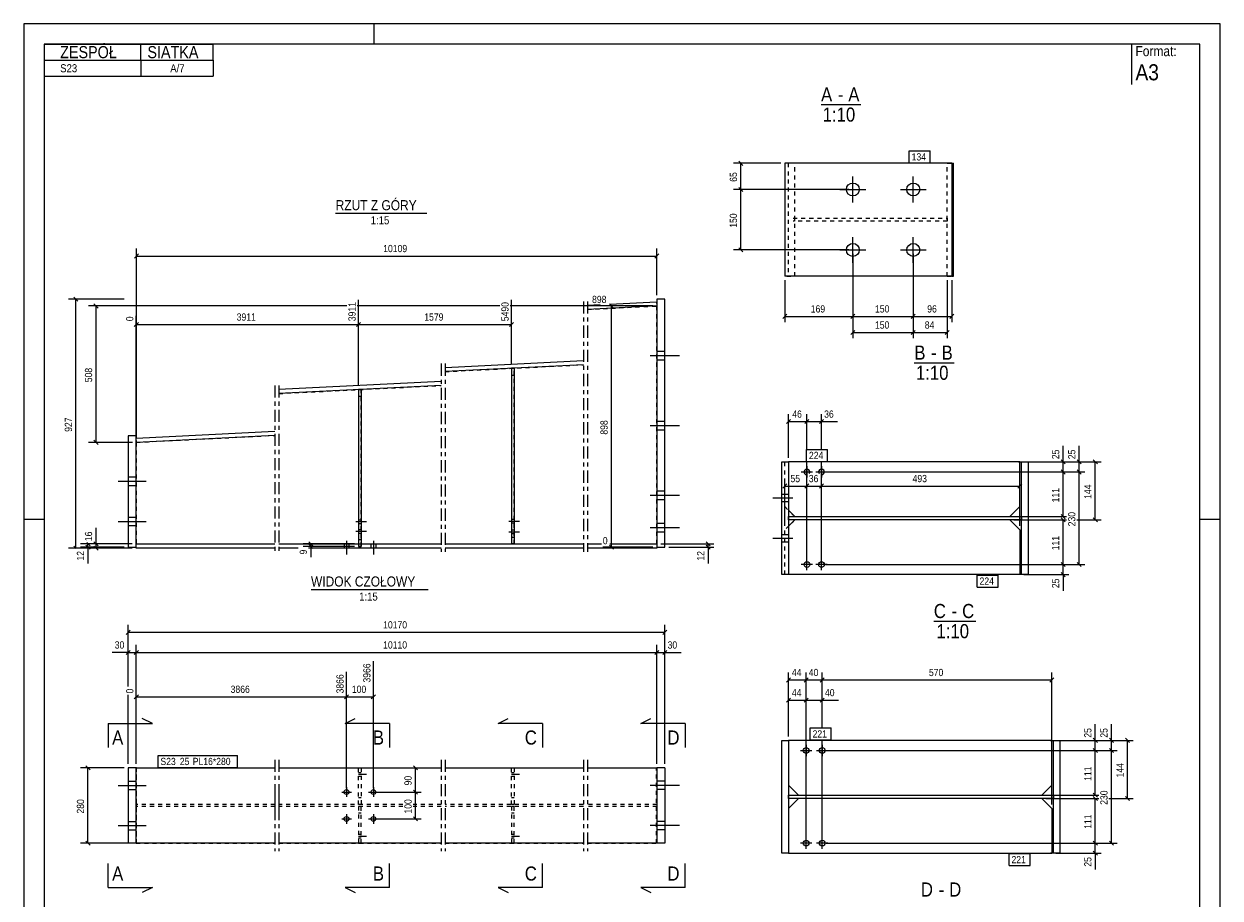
# Model space of a CAD drawing. Header units: millimetres. Extents: x 0 to 297, y 0 to 420.
# Tile 2 of 2: x 0 to 297, y 203 to 420. Entities that reach past the tile are written whole.
import ezdxf

# ---------------------------------------------------------------- set-up
doc = ezdxf.new("R2010")
doc.units = ezdxf.units.MM
for name, pattern in [('XKITLINE00', [0]), ('XKITLINE01', [4, 1, -1, 1, -1]), ('XKITLINE02', [4, 2, -2]), ('XKITLINE03', [6, 3, -1, 1, -1])]:
    doc.linetypes.add(name, pattern=pattern)
for name, color, linetype, lineweight in [('Arkusz rysunku', 3, 'Continuous', 0), ('Element', 2, 'Continuous', 0), ('Inny typ obiektu', 7, 'Continuous', 0), ('Przekrój', 7, 'Continuous', 0), ('Wymiar', 4, 'Continuous', 0), ('Znak elementu', 2, 'Continuous', 0), ('Śruba', 3, 'Continuous', 0)]:
    doc.layers.add(name, color=color, linetype=linetype, lineweight=lineweight)
doc.styles.add('ARIAL', font='ARIAL.TTF')

msp = doc.modelspace()

# ---------------------------------------------------------------- linework, layer by layer
at = {"layer": 'Arkusz rysunku', "linetype": 'XKITLINE00', "lineweight": 0}
for p, q in [((297, 420), (0, 420)), ((0, 420), (0, 0)), ((87, 415), (87, 420)), ((297, 0), (297, 420)), ((292, 415), (5, 415)), ((5, 415), (5, 5)), ((292, 5), (292, 415)), ((5, 297), (0, 297)), ((297, 297), (292, 297))]:
    msp.add_line(p, q, dxfattribs=at)
at = {"layer": 'Element', "linetype": 'XKITLINE00', "lineweight": 0}
for p, q in [((230.42, 385.4), (188.92, 385.4)), ((188.92, 385.4), (188.92, 357.4)), ((230.42, 385.4), (230.42, 357.4)), ((230.42, 385.4), (230.82, 385.4)), ((230.82, 357.4), (230.82, 385.4)), ((230.42, 357.4), (188.92, 357.4)), ((230.42, 357.4), (230.82, 357.4)), ((145.44, 350.46), (157.09, 351.04)), ((157.09, 351.04), (157.15, 349.98)), ((157.15, 351.65), (157.15, 290.11)), ((159.15, 351.65), (157.15, 351.65)), ((159.15, 290.11), (159.15, 351.65)), ((139.9, 350.18), (143.05, 350.34)), ((157.15, 349.98), (139.9, 349.11)), ((104.57, 334.75), (138.9, 336.47)), ((138.9, 335.4), (104.57, 333.68)), ((121.07, 334.51), (121.07, 290.91)), ((121.73, 334.51), (121.07, 334.51)), ((121.73, 334.51), (121.73, 290.91)), ((63.3, 329.3), (103.57, 331.32)), ((103.57, 330.25), (63.3, 328.23)), ((83.09, 329.22), (83.09, 290.31)), ((83.76, 329.22), (83.09, 329.22)), ((83.76, 329.22), (83.76, 290.31)), ((27.9, 317.2), (62.3, 318.93)), ((62.3, 317.86), (27.95, 316.13)), ((27.9, 317.78), (25.9, 317.78)), ((25.9, 317.78), (25.9, 290.11)), ((27.9, 290.11), (27.9, 317.78)), ((27.95, 316.13), (27.9, 317.2)), ((27.95, 316.13), (27.9, 316.13)), ((188.22, 311.28), (189.82, 311.28)), ((188.22, 283.28), (188.22, 311.28)), ((188.22, 311.28), (189.82, 311.28)), ((188.22, 283.28), (188.22, 311.28)), ((189.82, 311.28), (189.82, 283.28)), ((189.82, 311.28), (189.82, 283.28)), ((247.29, 311.28), (189.82, 311.28)), ((247.29, 311.28), (249.32, 311.28)), ((247.29, 300.18), (247.29, 311.28)), ((247.72, 283.28), (247.72, 311.28)), ((247.72, 311.28), (249.32, 311.28)), ((247.72, 283.28), (247.72, 311.28)), ((249.32, 311.28), (249.32, 283.28)), ((249.32, 311.28), (249.32, 283.28)), ((244.79, 297.68), (247.29, 300.18)), ((191.42, 297.68), (189.82, 299.28)), ((189.82, 297.68), (247.72, 297.68)), ((189.82, 296.88), (189.82, 297.68)), ((189.82, 297.68), (247.72, 297.68)), ((189.82, 296.88), (189.82, 297.68)), ((247.72, 297.68), (247.72, 296.88)), ((247.72, 297.68), (247.72, 296.88)), ((247.72, 296.88), (189.82, 296.88)), ((247.72, 296.88), (189.82, 296.88)), ((189.82, 295.28), (191.42, 296.88)), ((244.79, 296.88), (247.29, 294.38)), ((247.29, 294.38), (247.29, 283.28)), ((25.9, 290.11), (27.9, 290.11)), ((27.9, 289.85), (27.9, 290.91)), ((27.9, 290.91), (62.3, 290.91)), ((62.3, 289.85), (27.9, 289.85)), ((63.3, 290.91), (103.57, 290.91)), ((68.11, 289.85), (63.3, 289.85)), ((103.57, 289.85), (70.63, 289.85)), ((83.76, 290.31), (83.09, 290.31)), ((104.57, 290.91), (138.9, 290.91)), ((138.9, 289.85), (104.57, 289.85)), ((121.73, 290.91), (121.07, 290.91)), ((139.9, 290.91), (143.38, 290.91)), ((157.15, 289.85), (139.9, 289.85)), ((145.44, 290.91), (157.15, 290.91)), ((157.15, 290.91), (157.15, 289.85)), ((157.15, 290.11), (159.15, 290.11)), ((189.82, 283.28), (188.22, 283.28)), ((189.82, 283.28), (188.22, 283.28)), ((247.29, 283.28), (189.82, 283.28)), ((249.32, 283.28), (247.29, 283.28)), ((249.32, 283.28), (247.72, 283.28)), ((188.22, 242.14), (189.82, 242.14)), ((188.22, 214.14), (188.22, 242.14)), ((188.22, 242.14), (189.82, 242.14)), ((188.22, 214.14), (188.22, 242.14)), ((189.82, 242.14), (189.82, 214.14)), ((189.82, 242.14), (189.82, 214.14)), ((255.21, 242.14), (189.82, 242.14)), ((255.21, 242.14), (257.25, 242.14)), ((255.21, 231.04), (255.21, 242.14)), ((255.64, 214.14), (255.64, 242.14)), ((255.64, 242.14), (257.25, 242.14)), ((255.64, 214.14), (255.64, 242.14)), ((257.25, 242.14), (257.25, 214.14)), ((257.25, 242.14), (257.25, 214.14)), ((27.9, 235.31), (25.9, 235.31)), ((25.9, 235.31), (25.9, 216.64)), ((27.9, 216.64), (27.9, 235.31)), ((27.9, 235.31), (62.3, 235.31)), ((63.3, 235.31), (103.57, 235.31)), ((104.57, 235.31), (138.9, 235.31)), ((139.9, 235.31), (157.15, 235.31)), ((159.15, 235.31), (157.15, 235.31)), ((157.15, 235.31), (157.15, 216.64)), ((159.15, 235.31), (159.15, 216.64)), ((189.82, 231.04), (192.32, 228.54)), ((252.71, 228.54), (255.21, 231.04)), ((189.82, 228.54), (255.64, 228.54)), ((189.82, 227.74), (189.82, 228.54)), ((189.82, 228.54), (255.64, 228.54)), ((189.82, 227.74), (189.82, 228.54)), ((255.64, 227.74), (189.82, 227.74)), ((255.64, 227.74), (189.82, 227.74)), ((192.32, 227.74), (189.82, 225.24)), ((252.71, 227.74), (255.21, 225.24)), ((255.64, 228.54), (255.64, 227.74)), ((255.64, 228.54), (255.64, 227.74)), ((255.21, 225.24), (255.21, 214.14)), ((27.9, 216.64), (25.9, 216.64)), ((62.3, 216.64), (27.9, 216.64)), ((103.57, 216.64), (63.3, 216.64)), ((138.9, 216.64), (104.57, 216.64)), ((157.15, 216.64), (139.9, 216.64)), ((159.15, 216.64), (157.15, 216.64)), ((189.82, 214.14), (188.22, 214.14)), ((189.82, 214.14), (188.22, 214.14)), ((189.82, 214.14), (255.21, 214.14)), ((257.25, 214.14), (255.21, 214.14)), ((257.25, 214.14), (255.64, 214.14))]:
    msp.add_line(p, q, dxfattribs=at)
at = {"layer": 'Element', "linetype": 'XKITLINE01', "lineweight": 0}
for p, q in [((191.39, 385.4), (189.41, 385.4)), ((189.79, 385.4), (189.79, 357.4)), ((191.39, 357.4), (191.39, 385.4)), ((229.22, 385.4), (230.42, 385.4)), ((229.22, 357.4), (229.22, 385.4)), ((191.01, 371.8), (229.22, 371.8)), ((191.39, 371), (191.39, 371.8)), ((229.22, 371.8), (229.22, 371)), ((229.22, 371), (191.01, 371)), ((189.41, 357.4), (191.39, 357.4)), ((229.22, 357.4), (230.42, 357.4)), ((139.9, 349.11), (157.15, 349.98)), ((157.15, 290.91), (157.15, 349.98)), ((104.57, 333.68), (138.9, 335.4)), ((121.73, 334.51), (121.07, 334.51)), ((121.07, 334.51), (121.07, 290.91)), ((121.07, 332.84), (121.73, 332.84)), ((121.07, 332.84), (121.73, 332.84)), ((121.73, 290.91), (121.73, 334.51)), ((63.3, 328.23), (103.57, 330.25)), ((83.76, 329.22), (83.09, 329.22)), ((83.09, 329.22), (83.09, 290.31)), ((83.09, 327.56), (83.76, 327.56)), ((83.09, 327.56), (83.76, 327.56)), ((83.76, 290.31), (83.76, 329.22)), ((27.9, 316.13), (62.3, 317.86)), ((27.9, 316.13), (27.9, 290.91)), ((188.92, 300.18), (188.92, 311.28)), ((188.92, 311.28), (189.82, 311.28)), ((246.96, 311.28), (247.29, 311.28)), ((188.92, 300.18), (191.42, 297.68)), ((191.42, 297.68), (244.79, 297.68)), ((191.42, 296.88), (188.92, 294.38)), ((188.92, 283.28), (188.92, 294.38)), ((244.79, 296.88), (191.42, 296.88)), ((83.09, 291.98), (83.76, 291.98)), ((83.09, 291.98), (83.76, 291.98)), ((121.07, 292.58), (121.73, 292.58)), ((121.07, 292.58), (121.73, 292.58)), ((27.9, 290.91), (62.3, 290.91)), ((63.3, 290.91), (103.57, 290.91)), ((83.09, 290.31), (83.76, 290.31)), ((104.57, 290.91), (138.9, 290.91)), ((121.07, 290.91), (121.73, 290.91)), ((139.9, 290.91), (143.38, 290.91)), ((145.44, 290.91), (157.15, 290.91)), ((189.82, 283.28), (188.92, 283.28)), ((247.29, 283.28), (246.96, 283.28)), ((189.82, 242.14), (189.82, 231.04)), ((254.88, 242.14), (255.21, 242.14)), ((27.9, 235.31), (27.9, 216.64)), ((27.95, 235.31), (27.9, 235.31)), ((27.9, 235.31), (27.9, 216.64)), ((27.9, 235.31), (62.3, 235.31)), ((27.95, 216.64), (27.95, 235.31)), ((63.3, 235.31), (103.57, 235.31)), ((83.09, 226.24), (83.09, 235.31)), ((83.09, 235.31), (83.76, 235.31)), ((83.76, 235.31), (83.76, 226.24)), ((104.57, 235.31), (138.9, 235.31)), ((121.07, 226.24), (121.07, 235.31)), ((121.07, 235.31), (121.73, 235.31)), ((121.73, 235.31), (121.73, 226.24)), ((139.9, 235.31), (157.15, 235.31)), ((157.09, 216.64), (157.09, 235.31)), ((157.15, 235.31), (157.15, 216.64)), ((157.15, 235.31), (157.15, 216.64)), ((62.3, 226.24), (27.9, 226.24)), ((27.9, 226.24), (27.9, 225.71)), ((94.11, 226.24), (63.3, 226.24)), ((83.76, 227.91), (83.09, 227.91)), ((83.76, 226.24), (83.09, 226.24)), ((103.57, 226.24), (96.63, 226.24)), ((138.9, 226.24), (104.57, 226.24)), ((121.73, 227.91), (121.07, 227.91)), ((121.73, 226.24), (121.07, 226.24)), ((157.15, 226.24), (139.9, 226.24)), ((157.15, 226.24), (157.15, 225.71)), ((192.32, 228.54), (252.71, 228.54)), ((252.71, 227.74), (192.32, 227.74)), ((62.3, 225.71), (27.9, 225.71)), ((94.11, 225.71), (63.3, 225.71)), ((83.76, 225.71), (83.09, 225.71)), ((83.09, 225.71), (83.09, 216.64)), ((83.76, 224.04), (83.09, 224.04)), ((83.76, 216.64), (83.76, 225.71)), ((103.57, 225.71), (96.63, 225.71)), ((138.9, 225.71), (104.57, 225.71)), ((121.73, 225.71), (121.07, 225.71)), ((121.07, 225.71), (121.07, 216.64)), ((121.73, 224.04), (121.07, 224.04)), ((121.73, 216.64), (121.73, 225.71)), ((157.15, 225.71), (139.9, 225.71)), ((189.82, 225.24), (189.82, 214.14)), ((27.9, 216.64), (27.95, 216.64)), ((27.9, 216.64), (62.3, 216.64)), ((63.3, 216.64), (103.57, 216.64)), ((83.09, 216.64), (83.76, 216.64)), ((104.57, 216.64), (138.9, 216.64)), ((121.07, 216.64), (121.73, 216.64)), ((139.9, 216.64), (157.15, 216.64)), ((255.21, 214.14), (254.88, 214.14))]:
    msp.add_line(p, q, dxfattribs=at)
at = {"layer": 'Element', "linetype": 'XKITLINE03', "lineweight": 0}
for p, q in [((138.9, 351.11), (138.9, 288.91)), ((139.9, 351.11), (139.9, 288.91)), ((103.57, 335.68), (103.57, 288.91)), ((104.57, 335.68), (104.57, 288.91)), ((62.3, 330.23), (62.3, 288.91)), ((63.3, 330.23), (63.3, 288.91)), ((62.3, 237.31), (62.3, 214.64)), ((62.3, 237.31), (62.3, 214.64)), ((63.3, 237.31), (63.3, 214.64)), ((63.3, 237.31), (63.3, 214.64)), ((103.57, 237.31), (103.57, 214.64)), ((103.57, 237.31), (103.57, 214.64)), ((104.57, 237.31), (104.57, 214.64)), ((104.57, 237.31), (104.57, 214.64)), ((138.9, 237.31), (138.9, 214.64)), ((138.9, 237.31), (138.9, 214.64)), ((139.9, 237.31), (139.9, 214.64)), ((139.9, 237.31), (139.9, 214.64)), ((62.3, 228.24), (62.3, 223.7)), ((63.3, 228.24), (63.3, 223.7))]:
    msp.add_line(p, q, dxfattribs=at)
at = {"layer": 'Inny typ obiektu', "linetype": 'XKITLINE00', "lineweight": 0}
for p, q in [((5, 415), (47, 415)), ((5, 415), (5, 411)), ((29, 411), (29, 415)), ((47, 411), (47, 415)), ((275, 415), (275, 405)), ((5, 411), (47, 411)), ((5, 411), (5, 407)), ((29, 411), (29, 407)), ((47, 411), (47, 407)), ((5, 407), (47, 407)), ((197.92, 400), (207.8, 400)), ((77.4, 373), (100, 373)), ((221.08, 335.9), (230.96, 335.9)), ((71.28, 279.59), (100.36, 279.59)), ((225.92, 271.76), (236.32, 271.76))]:
    msp.add_line(p, q, dxfattribs=at)
at = {"layer": 'Przekrój', "linetype": 'XKITLINE00', "lineweight": 0}
for p, q in [((31.9, 246.35), (29.4, 247.6)), ((79.76, 246.35), (82.26, 247.6)), ((117.73, 246.35), (120.23, 247.6)), ((153.15, 246.35), (155.65, 247.6)), ((20.9, 246.35), (20.9, 240.35)), ((20.9, 246.35), (26.9, 246.35)), ((26.9, 246.35), (31.9, 246.35)), ((84.76, 246.35), (79.76, 246.35)), ((90.76, 246.35), (84.76, 246.35)), ((90.76, 246.35), (90.76, 240.35)), ((122.73, 246.35), (117.73, 246.35)), ((128.73, 246.35), (122.73, 246.35)), ((128.73, 246.35), (128.73, 240.35)), ((158.15, 246.35), (153.15, 246.35)), ((164.15, 246.35), (158.15, 246.35)), ((164.15, 246.35), (164.15, 240.35)), ((20.9, 205.59), (20.9, 211.59)), ((90.76, 205.59), (90.76, 211.59)), ((128.73, 205.59), (128.73, 211.59)), ((164.15, 205.59), (164.15, 211.59)), ((20.9, 205.59), (26.9, 205.59)), ((26.9, 205.59), (31.9, 205.59)), ((31.9, 205.59), (29.4, 204.34)), ((79.76, 205.59), (82.26, 204.34)), ((84.76, 205.59), (79.76, 205.59)), ((90.76, 205.59), (84.76, 205.59)), ((117.73, 205.59), (120.23, 204.34)), ((122.73, 205.59), (117.73, 205.59)), ((128.73, 205.59), (122.73, 205.59)), ((153.15, 205.59), (155.65, 204.34)), ((158.15, 205.59), (153.15, 205.59)), ((164.15, 205.59), (158.15, 205.59))]:
    msp.add_line(p, q, dxfattribs=at)
at = {"layer": 'Wymiar', "linetype": 'XKITLINE00', "lineweight": 0}
for p, q in [((187.92, 385.4), (176.16, 385.4)), ((177.51, 385.91), (178.53, 384.89)), ((178.02, 378.9), (178.02, 385.4)), ((204.82, 378.9), (176.16, 378.9)), ((204.82, 378.9), (176.16, 378.9)), ((177.51, 379.41), (178.53, 378.39)), ((177.51, 379.41), (178.53, 378.39)), ((178.02, 363.9), (178.02, 378.9)), ((28.46, 362.89), (27.44, 361.87)), ((27.95, 317.13), (27.95, 364.24)), ((27.95, 362.38), (157.15, 362.38)), ((157.66, 362.89), (156.64, 361.87)), ((157.15, 352.65), (157.15, 364.24)), ((204.82, 363.9), (176.16, 363.9)), ((177.51, 364.41), (178.53, 363.39)), ((205.82, 362.9), (205.82, 341.96)), ((205.82, 362.9), (205.82, 345.96)), ((205.82, 362.9), (205.82, 345.96)), ((220.82, 362.9), (220.82, 341.96)), ((220.82, 362.9), (220.82, 341.96)), ((220.82, 362.9), (220.82, 345.96)), ((220.82, 362.9), (220.82, 345.96)), ((188.92, 356.4), (188.92, 345.96)), ((229.22, 356.4), (229.22, 341.96)), ((230.42, 356.4), (230.42, 345.96)), ((24.9, 351.65), (11.04, 351.65)), ((12.39, 352.15), (13.41, 351.14)), ((12.9, 289.85), (12.9, 351.65)), ((17.39, 350.49), (18.41, 349.47)), ((83.09, 330.22), (83.09, 351.54)), ((83.09, 330.22), (83.09, 351.54)), ((121.07, 335.51), (121.07, 351.54)), ((145.39, 350.49), (146.41, 349.47)), ((80.21, 349.98), (16.04, 349.98)), ((17.9, 316.13), (17.9, 349.98)), ((27.9, 291.91), (27.9, 347.54)), ((118.19, 349.98), (82.73, 349.98)), ((156.15, 349.98), (120.71, 349.98)), ((156.15, 349.98), (141.07, 349.98)), ((145.9, 290.11), (145.9, 349.98)), ((189.43, 347.91), (188.41, 346.89)), ((206.33, 347.91), (205.31, 346.89)), ((206.33, 347.91), (205.31, 346.89)), ((221.33, 347.91), (220.31, 346.89)), ((221.33, 347.91), (220.31, 346.89)), ((230.93, 347.91), (229.91, 346.89)), ((28.41, 345.89), (27.39, 344.87)), ((27.9, 345.38), (83.09, 345.38)), ((83.6, 345.89), (82.58, 344.87)), ((83.6, 345.89), (82.58, 344.87)), ((83.09, 345.38), (121.07, 345.38)), ((121.58, 345.89), (120.56, 344.87)), ((188.92, 347.4), (205.82, 347.4)), ((205.82, 347.4), (220.82, 347.4)), ((220.82, 347.4), (230.42, 347.4)), ((206.33, 343.91), (205.31, 342.89)), ((205.82, 343.4), (220.82, 343.4)), ((221.33, 343.91), (220.31, 342.89)), ((221.33, 343.91), (220.31, 342.89)), ((220.82, 343.4), (229.22, 343.4)), ((229.73, 343.91), (228.71, 342.89)), ((190.33, 321.79), (189.31, 320.77)), ((189.82, 312.28), (189.82, 323.14)), ((189.82, 321.28), (194.42, 321.28)), ((194.93, 321.79), (193.91, 320.77)), ((194.93, 321.79), (193.91, 320.77)), ((194.42, 314.38), (194.42, 323.14)), ((194.42, 314.38), (194.42, 323.14)), ((194.42, 321.28), (198.02, 321.28)), ((198.53, 321.79), (197.51, 320.77)), ((198.02, 314.38), (198.02, 323.14)), ((198.02, 321.28), (202.04, 321.28)), ((198.02, 321.28), (202.04, 321.28)), ((26.95, 316.13), (16.04, 316.13)), ((17.39, 316.64), (18.41, 315.62)), ((258.02, 311.28), (258.02, 315.3)), ((258.02, 311.28), (258.02, 315.3)), ((262.02, 311.28), (262.02, 315.3)), ((262.02, 311.28), (262.02, 315.3)), ((194.42, 286.78), (194.42, 311.38)), ((194.42, 286.78), (194.42, 311.38)), ((198.02, 286.78), (198.02, 311.38)), ((248.29, 311.28), (267.46, 311.28)), ((248.29, 311.28), (263.46, 311.28)), ((248.29, 311.28), (259.46, 311.28)), ((257.51, 311.79), (258.53, 310.77)), ((257.51, 309.29), (258.53, 308.27)), ((257.51, 309.29), (258.53, 308.27)), ((258.02, 308.78), (258.02, 311.28)), ((261.51, 311.79), (262.53, 310.77)), ((261.51, 309.29), (262.53, 308.27)), ((261.51, 309.29), (262.53, 308.27)), ((262.02, 308.78), (262.02, 311.28)), ((265.51, 311.79), (266.53, 310.77)), ((266.02, 296.88), (266.02, 311.28)), ((188.92, 295.38), (188.92, 307.14)), ((194.42, 286.78), (194.42, 307.14)), ((194.42, 286.78), (194.42, 307.14)), ((198.02, 286.78), (198.02, 307.14)), ((198.02, 286.78), (198.02, 307.14)), ((199.02, 308.78), (263.46, 308.78)), ((199.02, 308.78), (263.46, 308.78)), ((199.02, 308.78), (259.46, 308.78)), ((199.02, 308.78), (259.46, 308.78)), ((247.29, 295.38), (247.29, 307.14)), ((258.02, 297.68), (258.02, 308.78)), ((262.02, 285.78), (262.02, 308.78)), ((189.43, 305.79), (188.41, 304.77)), ((188.92, 305.28), (194.42, 305.28)), ((194.93, 305.79), (193.91, 304.77)), ((194.93, 305.79), (193.91, 304.77)), ((194.42, 305.28), (198.02, 305.28)), ((198.53, 305.79), (197.51, 304.77)), ((198.53, 305.79), (197.51, 304.77)), ((198.02, 305.28), (247.29, 305.28)), ((247.8, 305.79), (246.78, 304.77)), ((245.79, 297.68), (258.9, 297.68)), ((257.51, 298.19), (258.53, 297.17)), ((257.51, 297.39), (258.53, 296.37)), ((265.51, 297.39), (266.53, 296.37)), ((17.9, 290.91), (17.9, 294.93)), ((17.9, 290.91), (17.9, 294.93)), ((245.79, 296.88), (258.9, 296.88)), ((245.79, 296.88), (258.9, 296.88)), ((258.02, 285.78), (258.02, 296.88)), ((261.42, 296.88), (267.46, 296.88)), ((15.59, 291.23), (16.41, 290.4)), ((17.39, 291.42), (18.41, 290.4)), ((70.72, 291.42), (71.74, 290.4)), ((169.39, 291.42), (170.41, 290.4)), ((24.9, 289.85), (11.04, 289.85)), ((12.39, 290.36), (12.95, 289.8)), ((26.9, 290.91), (14.04, 290.91)), ((24.9, 290.11), (14.04, 290.11)), ((15.39, 290.62), (16.41, 289.6)), ((15.9, 290.11), (15.9, 290.91)), ((15.9, 290.11), (15.9, 286.09)), ((15.9, 290.11), (15.9, 286.09)), ((26.9, 290.91), (16.04, 290.91)), ((26.9, 289.85), (16.04, 289.85)), ((17.39, 290.36), (18.41, 289.34)), ((17.9, 289.85), (17.9, 290.91)), ((82.09, 290.91), (69.37, 290.91)), ((82.09, 290.31), (69.37, 290.31)), ((70.72, 290.82), (71.74, 289.8)), ((71.23, 290.31), (71.23, 290.91)), ((71.23, 290.31), (71.23, 287.63)), ((71.23, 290.31), (71.23, 287.63)), ((156.15, 290.11), (143.74, 290.11)), ((145.39, 290.62), (146.41, 289.6)), ((158.15, 290.91), (171.34, 290.91)), ((160.15, 290.11), (171.34, 290.11)), ((169.39, 290.62), (170.41, 289.6)), ((169.9, 290.11), (169.9, 290.91)), ((169.9, 290.11), (169.9, 286.09)), ((169.9, 290.11), (169.9, 286.09)), ((199.02, 285.78), (263.46, 285.78)), ((199.02, 285.78), (259.46, 285.78)), ((199.02, 285.78), (259.46, 285.78)), ((257.51, 286.29), (258.53, 285.27)), ((257.51, 286.29), (258.53, 285.27)), ((258.02, 283.28), (258.02, 285.78)), ((261.51, 286.29), (262.53, 285.27)), ((248.29, 283.28), (259.46, 283.28)), ((257.51, 283.79), (258.53, 282.77)), ((258.02, 283.28), (258.02, 279.26)), ((258.02, 283.28), (258.02, 279.26)), ((25.9, 255.49), (25.9, 270.83)), ((159.15, 236.31), (159.15, 270.83)), ((26.41, 269.48), (25.39, 268.46)), ((25.9, 268.97), (159.15, 268.97)), ((159.66, 269.48), (158.64, 268.46)), ((26.41, 264.48), (25.39, 263.46)), ((25.9, 255.49), (25.9, 265.83)), ((28.41, 264.48), (27.39, 263.46)), ((28.41, 264.48), (27.39, 263.46)), ((27.9, 236.31), (27.9, 265.83)), ((27.9, 236.31), (27.9, 265.83)), ((157.66, 264.48), (156.64, 263.46)), ((157.66, 264.48), (156.64, 263.46)), ((157.15, 236.31), (157.15, 265.83)), ((157.15, 236.31), (157.15, 265.83)), ((159.66, 264.48), (158.64, 263.46)), ((159.15, 236.31), (159.15, 265.83)), ((25.9, 263.97), (21.88, 263.97)), ((25.9, 263.97), (21.88, 263.97)), ((25.9, 263.97), (27.9, 263.97)), ((27.9, 263.97), (157.15, 263.97)), ((86.77, 230.31), (86.77, 261.83)), ((157.15, 263.97), (159.15, 263.97)), ((159.15, 263.97), (163.17, 263.97)), ((159.15, 263.97), (163.17, 263.97)), ((80.1, 230.31), (80.1, 259.13)), ((80.1, 230.31), (80.1, 259.13)), ((189.82, 243.14), (189.82, 259)), ((194.22, 217.64), (194.22, 259)), ((194.22, 217.64), (194.22, 259)), ((198.22, 245.24), (198.22, 259)), ((198.22, 245.24), (198.22, 259)), ((255.21, 226.24), (255.21, 259)), ((190.33, 257.65), (189.31, 256.63)), ((189.82, 257.14), (194.22, 257.14)), ((194.73, 257.65), (193.71, 256.63)), ((194.73, 257.65), (193.71, 256.63)), ((194.22, 257.14), (198.22, 257.14)), ((198.73, 257.65), (197.71, 256.63)), ((198.73, 257.65), (197.71, 256.63)), ((198.22, 257.14), (255.21, 257.14)), ((255.72, 257.65), (254.7, 256.63)), ((25.9, 236.31), (25.9, 253.43)), ((25.9, 236.31), (25.9, 253.43)), ((28.41, 253.48), (27.39, 252.46)), ((27.9, 236.31), (27.9, 255.13)), ((27.9, 252.97), (80.1, 252.97)), ((80.61, 253.48), (79.59, 252.46)), ((80.61, 253.48), (79.59, 252.46)), ((80.1, 252.97), (86.77, 252.97)), ((87.28, 253.48), (86.26, 252.46)), ((190.33, 252.65), (189.31, 251.63)), ((189.82, 243.14), (189.82, 254)), ((194.73, 252.65), (193.71, 251.63)), ((194.73, 252.65), (193.71, 251.63)), ((194.22, 217.64), (194.22, 254)), ((194.22, 217.64), (194.22, 254)), ((198.73, 252.65), (197.71, 251.63)), ((198.22, 245.24), (198.22, 254)), ((189.82, 252.14), (194.22, 252.14)), ((194.22, 252.14), (198.22, 252.14)), ((198.22, 252.14), (202.24, 252.14)), ((198.22, 252.14), (202.24, 252.14)), ((266.02, 242.14), (266.02, 246.16)), ((266.02, 242.14), (266.02, 246.16)), ((270.02, 242.14), (270.02, 246.16)), ((270.02, 242.14), (270.02, 246.16)), ((198.22, 217.64), (198.22, 242.24)), ((198.22, 217.64), (198.22, 242.24)), ((198.22, 217.64), (198.22, 242.24)), ((256.21, 242.14), (275.46, 242.14)), ((256.21, 242.14), (271.46, 242.14)), ((256.21, 242.14), (267.46, 242.14)), ((265.51, 242.65), (266.53, 241.63)), ((266.02, 239.64), (266.02, 242.14)), ((269.51, 242.65), (270.53, 241.63)), ((270.02, 239.64), (270.02, 242.14)), ((273.51, 242.65), (274.53, 241.63)), ((274.02, 227.74), (274.02, 242.14)), ((199.22, 239.64), (271.46, 239.64)), ((199.22, 239.64), (271.46, 239.64)), ((199.22, 239.64), (267.46, 239.64)), ((199.22, 239.64), (267.46, 239.64)), ((265.51, 240.15), (266.53, 239.13)), ((265.51, 240.15), (266.53, 239.13)), ((266.02, 228.54), (266.02, 239.64)), ((269.51, 240.15), (270.53, 239.13)), ((269.51, 240.15), (270.53, 239.13)), ((270.02, 216.64), (270.02, 239.64)), ((24.9, 235.31), (14.04, 235.31)), ((15.39, 235.81), (16.41, 234.8)), ((15.9, 216.64), (15.9, 235.31)), ((87.77, 235.31), (98.67, 235.31)), ((96.72, 235.81), (97.74, 234.8)), ((97.23, 229.31), (97.23, 235.31)), ((87.77, 229.31), (98.67, 229.31)), ((87.77, 229.31), (98.67, 229.31)), ((96.72, 229.81), (97.74, 228.8)), ((96.72, 229.81), (97.74, 228.8)), ((97.23, 222.64), (97.23, 229.31)), ((265.51, 229.05), (266.53, 228.03)), ((253.71, 228.54), (266.9, 228.54)), ((253.71, 227.74), (266.9, 227.74)), ((253.71, 227.74), (266.9, 227.74)), ((265.51, 228.25), (266.53, 227.23)), ((266.02, 216.64), (266.02, 227.74)), ((269.42, 227.74), (275.46, 227.74)), ((273.51, 228.25), (274.53, 227.23)), ((96.72, 223.15), (97.74, 222.13)), ((87.77, 222.64), (98.67, 222.64)), ((15.39, 217.15), (16.41, 216.13)), ((265.51, 217.15), (266.53, 216.13)), ((265.51, 217.15), (266.53, 216.13)), ((269.51, 217.15), (270.53, 216.13)), ((26.9, 216.64), (14.04, 216.64)), ((199.22, 216.64), (271.46, 216.64)), ((199.22, 216.64), (267.46, 216.64)), ((199.22, 216.64), (267.46, 216.64)), ((256.21, 214.14), (267.46, 214.14)), ((265.51, 214.65), (266.53, 213.63)), ((266.02, 214.14), (266.02, 216.64)), ((266.02, 214.14), (266.02, 210.12)), ((266.02, 214.14), (266.02, 210.12))]:
    msp.add_line(p, q, dxfattribs=at)
at = {"layer": 'Znak elementu', "linetype": 'XKITLINE00', "lineweight": 0}
for p, q in [((219.82, 388.5), (225.02, 388.5)), ((219.82, 385.5), (219.82, 388.5)), ((225.02, 385.5), (225.02, 388.5)), ((219.82, 385.5), (225.02, 385.5)), ((194.32, 314.38), (199.53, 314.38)), ((194.32, 311.38), (194.32, 314.38)), ((199.53, 311.38), (199.53, 314.38)), ((194.32, 311.38), (199.53, 311.38)), ((236.68, 283.18), (241.89, 283.18)), ((236.68, 280.18), (236.68, 283.18)), ((241.89, 280.18), (241.89, 283.18)), ((236.68, 280.18), (241.89, 280.18)), ((195.22, 245.24), (200.43, 245.24)), ((195.22, 242.24), (195.22, 245.24)), ((200.43, 242.24), (200.43, 245.24)), ((195.22, 242.24), (200.43, 242.24)), ((33.3, 238.41), (53.07, 238.41)), ((33.3, 235.41), (33.3, 238.41)), ((53.07, 235.41), (53.07, 238.41)), ((33.3, 235.41), (53.07, 235.41)), ((244.61, 214.04), (249.81, 214.04)), ((244.61, 211.04), (244.61, 214.04)), ((249.81, 211.04), (249.81, 214.04)), ((244.61, 211.04), (249.81, 211.04))]:
    msp.add_line(p, q, dxfattribs=at)
at = {"layer": 'Śruba', "linetype": 'XKITLINE00', "lineweight": 0}
for p, q in [((205.82, 375.7), (205.82, 382.1)), ((220.82, 375.7), (220.82, 382.1)), ((202.62, 378.9), (209.02, 378.9)), ((217.62, 378.9), (224.02, 378.9)), ((205.82, 360.7), (205.82, 367.1)), ((220.82, 360.7), (220.82, 367.1)), ((202.62, 363.9), (209.02, 363.9)), ((217.62, 363.9), (224.02, 363.9)), ((159.15, 338.65), (157.15, 338.65)), ((159.15, 338.65), (157.15, 338.65)), ((162.81, 337.58), (155.48, 337.58)), ((162.81, 337.58), (155.48, 337.58)), ((159.15, 336.51), (157.15, 336.51)), ((159.15, 336.51), (157.15, 336.51)), ((159.15, 321.31), (157.15, 321.31)), ((159.15, 321.31), (157.15, 321.31)), ((162.81, 320.25), (155.48, 320.25)), ((162.81, 320.25), (155.48, 320.25)), ((159.15, 319.18), (157.15, 319.18)), ((159.15, 319.18), (157.15, 319.18)), ((194.42, 310.18), (194.42, 307.38)), ((198.02, 310.18), (198.02, 307.38)), ((23.43, 306.51), (30.37, 306.51)), ((23.43, 306.51), (30.37, 306.51)), ((25.9, 307.58), (27.9, 307.58)), ((25.9, 307.58), (27.9, 307.58)), ((193.02, 308.78), (195.82, 308.78)), ((196.62, 308.78), (199.42, 308.78)), ((25.9, 305.45), (27.9, 305.45)), ((25.9, 305.45), (27.9, 305.45)), ((159.15, 303.98), (157.15, 303.98)), ((159.15, 303.98), (157.15, 303.98)), ((189.82, 303.18), (188.22, 303.18)), ((189.82, 303.18), (188.22, 303.18)), ((162.81, 302.91), (155.48, 302.91)), ((162.81, 302.91), (155.48, 302.91)), ((159.15, 301.85), (157.15, 301.85)), ((159.15, 301.85), (157.15, 301.85)), ((190.92, 302.28), (185.92, 302.28)), ((190.92, 302.28), (185.92, 302.28)), ((189.82, 301.38), (188.22, 301.38)), ((189.82, 301.38), (188.22, 301.38)), ((25.9, 297.58), (27.9, 297.58)), ((25.9, 297.58), (27.9, 297.58)), ((23.43, 296.51), (30.37, 296.51)), ((23.43, 296.51), (30.37, 296.51)), ((25.9, 295.45), (27.9, 295.45)), ((25.9, 295.45), (27.9, 295.45)), ((85.09, 296.38), (82.42, 296.38)), ((83.76, 296.85), (83.09, 296.85)), ((83.76, 295.91), (83.09, 295.91)), ((83.76, 294.45), (83.09, 294.45)), ((123.07, 296.51), (120.4, 296.51)), ((121.73, 296.98), (121.07, 296.98)), ((121.73, 296.05), (121.07, 296.05)), ((121.73, 294.31), (121.07, 294.31)), ((162.81, 294.91), (155.48, 294.91)), ((162.81, 294.91), (155.48, 294.91)), ((159.15, 295.98), (157.15, 295.98)), ((159.15, 295.98), (157.15, 295.98)), ((80.1, 291.65), (80.1, 288.31)), ((80.1, 291.65), (80.1, 288.31)), ((85.09, 293.98), (82.42, 293.98)), ((83.76, 293.51), (83.09, 293.51)), ((86.77, 291.65), (86.77, 288.31)), ((86.77, 291.65), (86.77, 288.31)), ((123.07, 293.85), (120.4, 293.85)), ((121.73, 293.38), (121.07, 293.38)), ((159.15, 293.85), (157.15, 293.85)), ((159.15, 293.85), (157.15, 293.85)), ((190.92, 292.28), (185.92, 292.28)), ((190.92, 292.28), (185.92, 292.28)), ((189.82, 293.18), (188.22, 293.18)), ((189.82, 293.18), (188.22, 293.18)), ((189.82, 291.38), (188.22, 291.38)), ((189.82, 291.38), (188.22, 291.38)), ((79.5, 290.91), (79.5, 289.85)), ((79.5, 290.91), (79.5, 289.85)), ((80.7, 290.91), (80.7, 289.85)), ((80.7, 290.91), (80.7, 289.85)), ((86.17, 290.91), (86.17, 289.85)), ((86.17, 290.91), (86.17, 289.85)), ((87.37, 290.91), (87.37, 289.85)), ((87.37, 290.91), (87.37, 289.85)), ((195.82, 285.78), (193.02, 285.78)), ((194.42, 284.38), (194.42, 287.18)), ((199.42, 285.78), (196.62, 285.78)), ((198.02, 284.38), (198.02, 287.18)), ((194.22, 241.04), (194.22, 238.24)), ((198.22, 241.04), (198.22, 238.24)), ((192.82, 239.64), (195.62, 239.64)), ((196.82, 239.64), (199.62, 239.64)), ((25.9, 232.04), (27.9, 232.04)), ((25.9, 232.04), (27.9, 232.04)), ((159.15, 232.04), (157.15, 232.04)), ((159.15, 232.04), (157.15, 232.04)), ((159.15, 232.04), (157.15, 232.04)), ((159.15, 232.04), (157.15, 232.04)), ((23.43, 230.97), (30.37, 230.97)), ((23.43, 230.97), (30.37, 230.97)), ((25.9, 229.91), (27.9, 229.91)), ((25.9, 229.91), (27.9, 229.91)), ((78.9, 229.31), (81.3, 229.31)), ((80.1, 230.51), (80.1, 228.11)), ((85.57, 229.31), (87.97, 229.31)), ((86.77, 230.51), (86.77, 228.11)), ((162.81, 230.97), (155.48, 230.97)), ((162.81, 230.97), (155.48, 230.97)), ((162.81, 230.97), (155.48, 230.97)), ((162.81, 230.97), (155.48, 230.97)), ((159.15, 229.91), (157.15, 229.91)), ((159.15, 229.91), (157.15, 229.91)), ((159.15, 229.91), (157.15, 229.91)), ((159.15, 229.91), (157.15, 229.91)), ((80.1, 223.84), (80.1, 221.44)), ((86.77, 223.84), (86.77, 221.44)), ((23.43, 220.97), (30.37, 220.97)), ((23.43, 220.97), (30.37, 220.97)), ((25.9, 222.04), (27.9, 222.04)), ((25.9, 222.04), (27.9, 222.04)), ((25.9, 219.91), (27.9, 219.91)), ((25.9, 219.91), (27.9, 219.91)), ((78.9, 222.64), (81.3, 222.64)), ((85.57, 222.64), (87.97, 222.64)), ((162.81, 220.97), (155.48, 220.97)), ((162.81, 220.97), (155.48, 220.97)), ((162.81, 220.97), (155.48, 220.97)), ((162.81, 220.97), (155.48, 220.97)), ((159.15, 222.04), (157.15, 222.04)), ((159.15, 222.04), (157.15, 222.04)), ((159.15, 222.04), (157.15, 222.04)), ((159.15, 222.04), (157.15, 222.04)), ((159.15, 219.91), (157.15, 219.91)), ((159.15, 219.91), (157.15, 219.91)), ((159.15, 219.91), (157.15, 219.91)), ((159.15, 219.91), (157.15, 219.91)), ((194.22, 215.24), (194.22, 218.04)), ((198.22, 215.24), (198.22, 218.04)), ((195.62, 216.64), (192.82, 216.64)), ((199.62, 216.64), (196.82, 216.64))]:
    msp.add_line(p, q, dxfattribs=at)
at = {"layer": 'Śruba', "linetype": 'XKITLINE02', "lineweight": 0}
for p, q in [((85.09, 296.38), (82.42, 296.38)), ((83.76, 296.85), (83.09, 296.85)), ((83.76, 295.91), (83.09, 295.91)), ((83.76, 294.45), (83.09, 294.45)), ((123.07, 296.51), (120.4, 296.51)), ((121.73, 296.98), (121.07, 296.98)), ((121.73, 296.05), (121.07, 296.05)), ((121.73, 294.31), (121.07, 294.31)), ((85.09, 293.98), (82.42, 293.98)), ((83.76, 293.51), (83.09, 293.51)), ((123.07, 293.85), (120.4, 293.85)), ((121.73, 293.38), (121.07, 293.38)), ((85.09, 233.64), (82.42, 233.64)), ((85.09, 233.64), (82.42, 233.64)), ((83.76, 234.11), (83.09, 234.11)), ((83.76, 234.11), (83.09, 234.11)), ((83.76, 233.17), (83.09, 233.17)), ((83.76, 233.17), (83.09, 233.17)), ((123.07, 233.64), (120.4, 233.64)), ((123.07, 233.64), (120.4, 233.64)), ((121.73, 234.11), (121.07, 234.11)), ((121.73, 234.11), (121.07, 234.11)), ((121.73, 233.17), (121.07, 233.17)), ((121.73, 233.17), (121.07, 233.17)), ((85.09, 218.31), (82.42, 218.31)), ((85.09, 218.31), (82.42, 218.31)), ((83.76, 218.77), (83.09, 218.77)), ((83.76, 218.77), (83.09, 218.77)), ((83.76, 217.84), (83.09, 217.84)), ((83.76, 217.84), (83.09, 217.84)), ((123.07, 218.31), (120.4, 218.31)), ((123.07, 218.31), (120.4, 218.31)), ((121.73, 218.77), (121.07, 218.77)), ((121.73, 218.77), (121.07, 218.77)), ((121.73, 217.84), (121.07, 217.84)), ((121.73, 217.84), (121.07, 217.84))]:
    msp.add_line(p, q, dxfattribs=at)
at = {"layer": 'Śruba', "linetype": 'XKITLINE00', "lineweight": 0}
for centre, radius in [((205.82, 378.9), 1.6), ((220.82, 378.9), 1.6), ((205.82, 363.9), 1.6), ((220.82, 363.9), 1.6), ((194.42, 285.78), 0.7), ((198.02, 285.78), 0.7), ((194.22, 239.64), 0.7), ((198.22, 239.64), 0.7), ((80.1, 229.31), 0.6), ((86.77, 229.31), 0.6), ((80.1, 222.64), 0.6), ((86.77, 222.64), 0.6), ((194.22, 216.64), 0.7), ((198.22, 216.64), 0.7)]:
    msp.add_circle(centre, radius, dxfattribs=at)
for centre, start, end in [((194.42, 308.78), 327.1122, 278.6227), ((198.02, 308.78), 261.3773, 212.8878)]:
    msp.add_arc(centre, 0.7, start, end, dxfattribs=at)

# ---------------------------------------------------------------- texts
at = {"layer": 'Inny typ obiektu', "style": 'ARIAL', "width": 0.85}
for s, height, p in [('ZESPÓŁ', 3, (9, 411.5)), ('SIATKA', 3, (30.66, 411.5)), ('Format:', 2.5, (276, 412)), ('S23', 2, (9, 408)), ('A/7', 2, (36.33, 408)), ('A3', 4, (276, 406)), ('A', 3.5, (197.92, 400.75)), ('A', 3.5, (204.69, 400.75)), ('-', 3.5, (202.08, 400.75)), ('1:10', 3.5, (198.32, 395.75)), ('RZUT Z GÓRY', 2.5, (77.4, 373.75)), ('1:15', 2, (86.1, 370.25)), ('B', 3.5, (221.08, 336.65)), ('B', 3.5, (227.85, 336.65)), ('-', 3.5, (225.24, 336.65)), ('1:10', 3.5, (221.48, 331.65)), ('WIDOK CZOŁOWY', 2.5, (71.28, 280.34)), ('1:15', 2, (83.23, 276.84)), ('C', 3.5, (225.92, 272.51)), ('-', 3.5, (230.34, 272.51)), ('C', 3.5, (232.95, 272.51)), ('1:10', 3.5, (226.58, 267.51)), ('D', 3.5, (222.71, 203.37)), ('D', 3.5, (229.74, 203.37)), ('-', 3.5, (227.13, 203.37))]:
    msp.add_text(s, height=height, dxfattribs=at).set_placement(p)
at = {"layer": 'Przekrój', "style": 'ARIAL', "width": 0.85}
for s, p in [('A', (21.9, 241.1)), ('B', (86.64, 241.1)), ('C', (124.36, 241.1)), ('D', (159.78, 241.1)), ('C', (124.36, 207.34)), ('A', (21.9, 207.34)), ('B', (86.64, 207.34)), ('D', (159.78, 207.34))]:
    msp.add_text(s, height=3.5, dxfattribs=at).set_placement(p)
at = {"layer": 'Wymiar', "style": 'ARIAL', "width": 0.85}
for s, p in [('65', (177.06, 380.81)), ('150', (177.06, 369.4)), ('3911', (82.37, 346.2)), ('5490', (120.35, 346.2)), ('0', (27.18, 346.2)), ('508', (16.94, 331.05)), ('927', (11.94, 318.74)), ('898', (144.94, 318.04)), ('25', (257.06, 311.95)), ('25', (261.06, 311.95)), ('111', (257.06, 301.23)), ('144', (265.06, 302.08)), ('230', (261.06, 295.28)), ('16', (16.94, 291.59)), ('111', (257.06, 289.33)), ('12', (14.94, 286.77)), ('9', (70.27, 288.3)), ('12', (168.94, 286.77)), ('25', (257.06, 279.93)), ('3966', (86.05, 256.49)), ('3866', (79.38, 253.79)), ('0', (27.18, 253.79)), ('25', (265.06, 242.81)), ('25', (269.06, 242.81)), ('111', (265.06, 232.09)), ('144', (273.06, 232.94)), ('90', (96.27, 230.97)), ('230', (269.06, 226.14)), ('280', (14.94, 223.97)), ('100', (96.27, 223.97)), ('111', (265.06, 220.19)), ('25', (265.06, 210.79))]:
    msp.add_text(s, height=1.8, rotation=90.0002, dxfattribs=at).set_placement(p)
for s, p in [('10109', (89.21, 363.34)), ('898', (141.07, 350.7)), ('3911', (52.83, 346.34)), ('1579', (99.41, 346.34)), ('169', (195.37, 348.36)), ('150', (211.32, 348.36)), ('96', (224.29, 348.36)), ('150', (211.32, 344.36)), ('84', (223.68, 344.36)), ('46', (190.78, 322.24)), ('36', (198.69, 322.24)), ('55', (190.33, 306.24)), ('36', (194.88, 306.24)), ('493', (220.65, 306.24)), ('0', (143.74, 290.83)), ('10170', (89.19, 269.93)), ('30', (22.55, 264.93)), ('10110', (89.19, 264.93)), ('30', (159.82, 264.93)), ('44', (190.68, 258.1)), ('40', (194.88, 258.1)), ('570', (224.71, 258.1)), ('3866', (51.33, 253.93)), ('100', (81.43, 253.93)), ('44', (190.68, 253.1)), ('40', (198.9, 253.1))]:
    msp.add_text(s, height=1.8, dxfattribs=at).set_placement(p)
at = {"layer": 'Znak elementu', "style": 'ARIAL', "width": 0.85}
for s, p in [('134', (220.42, 386.1)), ('224', (194.92, 311.98)), ('224', (237.28, 280.78)), ('221', (195.82, 242.84)), ('S23', (33.9, 236.01)), ('25', (38.71, 236.01)), ('PL16*280', (41.92, 236.01)), ('221', (245.21, 211.64))]:
    msp.add_text(s, height=1.8, dxfattribs=at).set_placement(p)

doc.saveas('drawing.dxf')
